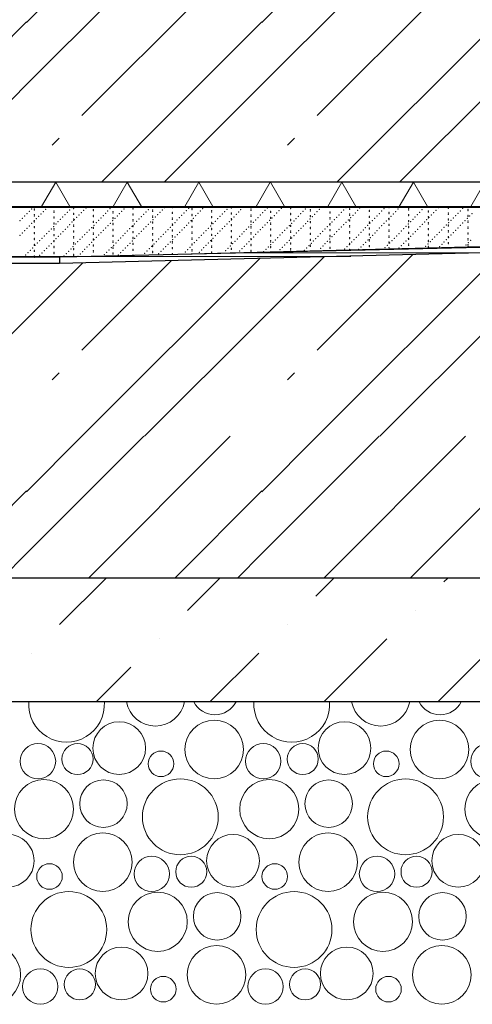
# Model space of a CAD drawing. Header units: millimetres. Extents: x -543656 to -529918, y -2500 to 6290.
# Tile 14 of 58: x -536572 to -536206, y -364 to 431. Entities that reach past the tile are written whole.
import ezdxf

# ---------------------------------------------------------------- set-up
doc = ezdxf.new("R2010")
doc.units = ezdxf.units.MM
doc.header["$MEASUREMENT"] = 0
doc.linetypes.add('Wipeout_Contour', pattern=[1000, 0, -1000])
for name, color, linetype in [('2 - KÓTA NS.2D', 7, 'Continuous'), ('2 - ČÁRA HLAVNÍ.2D', 7, 'Continuous'), ('3 - ZÁKLADOVÉ DESKY.3D', 7, 'Continuous'), ('4 - PODLAHY.3D', 7, 'Continuous'), ('Konstrukce – Dělicí čáry vrstev', 7, 'Continuous'), ('Nové_4 - ZDIVO - STĚNY NOSNÉ.3D', 7, 'Continuous'), ('Nové_Výplně - Povrchové', 7, 'Continuous'), ('Výplně - Povrchové', 7, 'Continuous'), ('Výplně – Řezové', 7, 'Continuous')]:
    doc.layers.add(name, color=color, linetype=linetype)
doc.styles.add('GENEROVANÝ_STYL_1', font='Arial.ttf')
doc.linetypes.add('ČÁRA HYDROIZOLACE', pattern='A,0,[2,B ŘEZ B-B´1.Shx,S=3.968254,R=0,X=0,Y=0.0125],-500,0', length=500)
doc.dimstyles.new('GENEROVANÝ_STYL__1', dxfattribs={"dimtxt": 100, "dimasz": 85.5, "dimexe": 0.18, "dimexo": 450, "dimgap": 0, "dimtad": 1, "dimdec": 0, "dimzin": 0, "dimdsep": 46, "dimtxsty": 'GENEROVANÝ_STYL_1', "dimblk": 'ARROWHEAD_6', "dimblk1": 'ARROWHEAD_6', "dimblk2": 'ARROWHEAD_6', "dimcen": 0.09, "dimclrd": 256, "dimclre": 256, "dimclrt": 256, "dimazin": 0, "dimtfac": 1, "dimtdec": 4, "dimtmove": 0, "dimatfit": 3, "dimfxl": 1, "dimtolj": 1, "dimtzin": 0, "dimarcsym": 0})

# ---------------------------------------------------------------- blocks, each defined once
blk = doc.blocks.new('Řez_1', base_point=(-1697940.48, 0))
at = {"color": 254, "linetype": 'Wipeout_Contour', "lineweight": 0, "ltscale": 2684131.923473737}
blk.add_wipeout([(-539644.22, 279.51), (-534954.19, 279.51), (-534944.22, 279.76), (-534944.22, 280.26), (-539644.22, 280.26)], dxfattribs=at).dxf.layer = 'Nové_Výplně - Povrchové'
blk = doc.blocks.new('*X4', base_point=(-1697940.48, 0))
at = {"layer": 'Výplně – Řezové', "color": 7, "linetype": 'Continuous', "lineweight": 0}
for p, q in [((-536566.29, 428.83), (-536521.59, 473.53)), ((-536566.29, 378.83), (-536471.59, 473.53)), ((-536521.62, 353.8), (-536401.89, 473.53)), ((-536376.29, 428.83), (-536331.59, 473.53)), ((-536376.29, 378.83), (-536281.59, 473.53)), ((-536331.62, 353.8), (-536211.89, 473.53)), ((-536695.72, 300), (-536566.29, 429.43)), ((-536505.72, 300), (-536376.29, 429.43)), ((-536315.72, 300), (-536186.29, 429.43)), ((-536645.12, 300), (-536566.29, 378.83)), ((-536455.12, 300), (-536376.29, 378.83)), ((-536265.12, 300), (-536186.29, 378.83)), ((-536545.54, 329.88), (-536539.91, 335.51)), ((-536355.54, 329.88), (-536349.91, 335.51))]:
    blk.add_line(p, q, dxfattribs=at)
blk = doc.blocks.new('Řez_3', base_point=(-1697940.48, 0))
at = {"layer": 'Výplně – Řezové', "linetype": 'Continuous', "lineweight": 0, "true_color": 0x000000}
h = blk.add_hatch(dxfattribs=at)
h.set_pattern_fill('IZOLACE_TEPELNÁ_TUHÁ', color=18, style=0, pattern_type=2)
h.set_pattern_definition([(60, (-1697940.485, 0), (-43.3012702, 25), []), (120, (-1697940.485, 0), (43.3012702, 25), [])])
h.paths.add_polyline_path([(-534944.22, 300), (-539644.22, 300), (-539644.22, 280.26), (-534944.22, 280.26)])
at = {"layer": '3 - ZÁKLADOVÉ DESKY.3D', "color": 7, "linetype": 'Continuous', "lineweight": 0}
blk.add_line((-534944.22, 280.26), (-539644.22, 280.26), dxfattribs=at)
at = {"layer": 'Konstrukce – Dělicí čáry vrstev', "color": 7, "linetype": 'Continuous', "lineweight": 30}
blk.add_line((-534944.22, 300), (-539644.22, 300), dxfattribs=at)
at = {"layer": '3 - ZÁKLADOVÉ DESKY.3D', "lineweight": 0}
blk.add_blockref('*X4', (-1697940.48, 0), dxfattribs=at)
blk = doc.blocks.new('*X92', base_point=(-1697940.48, 0))
at = {"layer": 'Výplně – Řezové', "color": 7, "linetype": 'Continuous', "lineweight": 0}
for centre, radius in [((-536414.69, -158.15), 23.65), ((-536232.84, -158.15), 23.65), ((-536491.43, -157.06), 21.28), ((-536309.57, -157.06), 21.28), ((-536557.03, -167.7), 14.29), ((-536525.11, -165.93), 12.54), ((-536375.17, -167.7), 14.29), ((-536343.26, -165.93), 12.54), ((-536193.32, -167.7), 14.29), ((-536457.74, -169.77), 10.34), ((-536275.89, -169.77), 10.34), ((-536552.2, -206.37), 23.85), ((-536504.18, -201.96), 19.18), ((-536442.13, -212.6), 30.61), ((-536370.34, -206.37), 23.85), ((-536322.33, -201.96), 19.18), ((-536260.27, -212.6), 30.61), ((-536188.49, -206.37), 23.85), ((-536581.43, -248.06), 21.28), ((-536504.69, -249.15), 23.65), ((-536399.57, -248.06), 21.28), ((-536322.84, -249.15), 23.65), ((-536217.72, -248.06), 21.28), ((-536465.17, -258.7), 14.29), ((-536433.26, -256.93), 12.54), ((-536283.32, -258.7), 14.29), ((-536251.41, -256.93), 12.54), ((-536547.74, -260.77), 10.34), ((-536365.89, -260.77), 10.34), ((-536532.13, -303.6), 30.61), ((-536460.34, -297.37), 23.85), ((-536412.33, -292.96), 19.18), ((-536350.27, -303.6), 30.61), ((-536278.49, -297.37), 23.85), ((-536230.47, -292.96), 19.18), ((-536594.69, -340.14), 23.65), ((-536489.57, -339.06), 21.28), ((-536412.84, -340.14), 23.65), ((-536307.72, -339.06), 21.28), ((-536230.98, -340.14), 23.65), ((-536555.17, -349.7), 14.29), ((-536523.26, -347.93), 12.54), ((-536455.89, -351.77), 10.34), ((-536373.32, -349.7), 14.29), ((-536341.41, -347.93), 12.54), ((-536274.03, -351.77), 10.34)]:
    blk.add_circle(centre, radius, dxfattribs=at)
for centre, radius, start, end in [((-536533.98, -121.6), 30.61, 176.51564, 3.48436), ((-536462.2, -115.38), 23.85, 190.55311, 349.44689), ((-536414.18, -110.97), 19.18, 207.23914, 332.76086), ((-536352.13, -121.6), 30.61, 176.51564, 3.48436), ((-536280.34, -115.38), 23.85, 190.55311, 349.44689), ((-536232.33, -110.97), 19.18, 207.23914, 332.76086)]:
    blk.add_arc(centre, radius, start, end, dxfattribs=at)
blk = doc.blocks.new('*X93', base_point=(-1697940.48, 0))
at = {"layer": 'Výplně – Řezové', "color": 7, "linetype": 'Continuous', "lineweight": 0}
for p, q in [((-536376.29, 189.43), (-536325.94, 239.78)), ((-536331.62, 164.4), (-536254.43, 241.59)), ((-536331.59, 94.73), (-536186.29, 240.03)), ((-536566.29, 189.43), (-536520.87, 234.85)), ((-536521.62, 164.4), (-536449.36, 236.66)), ((-536521.59, 94.73), (-536377.85, 238.47)), ((-536660.99, 94.73), (-536566.29, 189.43)), ((-536470.99, 94.73), (-536376.29, 189.43)), ((-536280.99, 94.73), (-536186.29, 189.43)), ((-536545.54, 140.48), (-536539.91, 146.11)), ((-536355.54, 140.48), (-536349.91, 146.11)), ((-536566.29, 50.03), (-536521.59, 94.73)), ((-536566.29, 0.03), (-536471.59, 94.73)), ((-536516.37, -19.74), (-536401.89, 94.73)), ((-536376.29, 50.03), (-536331.59, 94.73)), ((-536376.29, 0.03), (-536281.59, 94.73)), ((-536326.37, -19.74), (-536211.89, 94.73)), ((-536636.67, -19.74), (-536566.29, 50.63)), ((-536446.67, -19.74), (-536376.29, 50.63)), ((-536256.67, -19.74), (-536186.29, 50.63)), ((-536586.07, -19.74), (-536566.29, 0.03)), ((-536396.07, -19.74), (-536376.29, 0.03))]:
    blk.add_line(p, q, dxfattribs=at)
blk = doc.blocks.new('Řez_60', base_point=(-1697940.48, 0))
at = {"layer": 'Výplně – Řezové', "linetype": 'Continuous', "lineweight": 0, "true_color": 0x000000}
h = blk.add_hatch(dxfattribs=at)
h.set_pattern_fill('BETON_PROSTÝ__16_20', color=18, style=0, pattern_type=2)
h.set_pattern_definition([(45, (-1697940.48, 0), (-91.923878, 91.923878), [97.499996, -32.499999, 0, -32.499999]), (45, (-1697929, 103.41), (-91.923878, 91.923878), [97.499996, -32.499999, 0, -32.499999])])
h.paths.add_polyline_path([(-539694.22, -119.74), (-535044.22, -119.74), (-535044.22, -19.74), (-539694.22, -19.74)])
at = {"layer": 'Konstrukce – Dělicí čáry vrstev', "color": 7, "linetype": 'Continuous', "lineweight": 30}
for p, q in [((-534944.22, 274.76), (-536539.63, 234.37)), ((-536539.76, 239.29), (-536539.78, 234.29)), ((-536539.76, 239.29), (-536539.63, 234.37)), ((-536539.78, 234.29), (-538098.66, 234.29)), ((-535044.22, -19.74), (-539694.22, -19.74)), ((-535044.22, -119.74), (-539694.22, -119.74))]:
    blk.add_line(p, q, dxfattribs=at)
at = {"layer": '3 - ZÁKLADOVÉ DESKY.3D', "lineweight": 0}
for name in ['*X93', '*X92']:
    blk.add_blockref(name, (-1697940.48, 0), dxfattribs=at)
blk = doc.blocks.new('Řez_63', base_point=(-1697940.48, 0))
at = {"color": 254, "linetype": 'Wipeout_Contour', "lineweight": 0, "ltscale": 5372811.613652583}
blk.add_wipeout([(-534954.19, 279.51), (-539644.22, 279.51), (-539644.22, 278.49), (-538098.68, 239.37), (-538098.68, 239.29), (-536539.76, 239.29), (-536539.76, 239.37), (-536513.91, 240.02), (-536475.08, 241.01), (-536302.49, 245.38)], dxfattribs=at).dxf.layer = 'Výplně - Povrchové'
at = {"layer": '4 - PODLAHY.3D', "color": 181, "linetype": 'Continuous', "lineweight": 30, "true_color": 0x9e3eff}
blk.add_line((-534954.19, 279.51), (-539644.22, 279.51), dxfattribs=at)
at = {"layer": '4 - PODLAHY.3D', "color": 181, "linetype": 'Continuous', "lineweight": 15, "true_color": 0x9e3eff}
blk.add_line((-536539.76, 239.29), (-538098.68, 239.29), dxfattribs=at)
at = {"layer": '4 - PODLAHY.3D', "color": 7, "linetype": 'Continuous', "lineweight": 0}
for p in [(-536562.2, 278.43), (-536559.97, 278.37), (-536529.56, 279.5), (-536528.15, 278.69), (-536518.27, 279.19), (-536498.77, 278.66), (-536487.49, 278.35), (-536480.42, 279.16), (-536454.84, 279.42), (-536448.6, 279.48), (-536435.34, 278.89), (-536432.69, 278.69), (-536424.06, 278.58), (-536400.87, 279), (-536371.92, 279.12), (-536360.63, 278.81), (-536353.14, 279.48), (-536353.14, 278.53), (-536308.49, 279.35), (-536305.41, 279), (-536297.2, 279.04), (-536277.7, 278.5), (-536273.59, 279.32), (-536257.68, 278.53), (-536233.77, 279.27), (-536225.86, 278.84), (-536214.27, 278.73), (-536569.67, 270.76), (-536567.8, 272.68), (-536565.93, 274.59), (-536564.07, 276.51), (-536559.97, 277.42), (-536559.97, 273.61), (-536559.97, 272.66), (-536558.38, 270.45), (-536556.51, 272.37), (-536554.65, 274.29), (-536552.78, 276.2), (-536550.92, 278.12), (-536544.06, 276.62), (-536544.06, 275.67), (-536544.06, 271.87), (-536544.06, 270.92), (-536537.02, 271.84), (-536535.15, 273.75), (-536533.29, 275.67), (-536531.42, 277.58), (-536528.15, 274.88), (-536528.15, 273.93), (-536525.73, 271.53), (-536523.87, 273.44), (-536522, 275.36), (-536520.13, 277.27), (-536512.24, 277.89), (-536512.24, 276.94), (-536512.24, 273.14), (-536512.24, 272.18), (-536506.24, 270.99), (-536504.37, 272.91), (-536502.51, 274.82), (-536500.64, 276.74), (-536496.33, 276.15), (-536496.33, 275.2), (-536496.33, 271.39), (-536496.33, 270.44), (-536494.95, 270.68), (-536493.08, 272.6), (-536491.22, 274.52), (-536489.35, 276.43), (-536480.42, 278.21), (-536480.42, 274.4), (-536480.42, 273.45), (-536473.59, 272.07), (-536471.72, 273.98), (-536469.86, 275.9), (-536467.99, 277.81), (-536464.51, 277.42), (-536464.51, 276.47), (-536464.51, 272.66), (-536464.51, 271.71), (-536462.3, 271.76), (-536460.44, 273.67), (-536458.57, 275.59), (-536456.71, 277.5), (-536448.6, 275.67), (-536448.6, 274.72), (-536448.6, 270.92), (-536442.81, 271.22), (-536440.94, 273.14), (-536439.08, 275.05), (-536437.21, 276.97), (-536432.69, 277.73), (-536432.69, 273.93), (-536432.69, 272.98), (-536431.52, 270.91), (-536429.65, 272.83), (-536427.79, 274.75), (-536425.92, 276.66), (-536416.78, 276.94), (-536416.78, 275.99), (-536416.78, 272.18), (-536416.78, 271.23), (-536412.03, 270.38), (-536410.16, 272.3), (-536408.29, 274.21), (-536406.43, 276.13), (-536404.56, 278.04), (-536400.87, 275.2), (-536400.87, 274.25), (-536400.87, 270.44), (-536398.87, 271.99), (-536397.01, 273.9), (-536395.14, 275.82), (-536393.28, 277.73), (-536384.96, 278.21), (-536384.96, 277.26), (-536384.96, 273.45), (-536384.96, 272.5), (-536379.38, 271.45), (-536377.51, 273.37), (-536375.65, 275.28), (-536373.78, 277.2), (-536369.05, 276.47), (-536369.05, 275.51), (-536369.05, 271.71), (-536369.05, 270.76), (-536368.09, 271.14), (-536366.23, 273.06), (-536364.36, 274.98), (-536362.49, 276.89), (-536353.14, 274.72), (-536353.14, 273.77), (-536348.6, 270.61), (-536346.73, 272.53), (-536344.86, 274.44), (-536343, 276.36), (-536341.13, 278.27), (-536337.23, 277.73), (-536337.23, 276.78), (-536337.23, 272.98), (-536337.23, 272.03), (-536335.44, 272.22), (-536333.58, 274.13), (-536331.71, 276.05), (-536329.85, 277.96), (-536321.32, 275.99), (-536321.32, 275.04), (-536321.32, 271.23), (-536315.95, 271.68), (-536314.08, 273.6), (-536312.22, 275.51), (-536310.35, 277.43), (-536305.41, 278.05), (-536305.41, 274.25), (-536305.41, 273.29), (-536304.66, 271.37), (-536302.8, 273.29), (-536300.93, 275.21), (-536299.06, 277.12), (-536289.5, 277.26), (-536289.5, 276.31), (-536289.5, 272.5), (-536289.5, 271.55), (-536285.17, 270.84), (-536283.3, 272.76), (-536281.44, 274.67), (-536279.57, 276.59), (-536273.88, 270.53), (-536273.59, 275.51), (-536273.59, 274.56), (-536273.59, 270.76), (-536272.01, 272.45), (-536270.15, 274.36), (-536268.28, 276.28), (-536266.42, 278.19), (-536257.68, 277.58), (-536257.68, 273.77), (-536257.68, 272.82), (-536252.52, 271.91), (-536250.65, 273.83), (-536248.79, 275.74), (-536246.92, 277.66), (-536241.77, 276.78), (-536241.77, 275.83), (-536241.77, 272.03), (-536241.77, 271.07), (-536241.23, 271.6), (-536239.37, 273.52), (-536237.5, 275.44), (-536235.64, 277.35), (-536225.86, 275.04), (-536225.86, 274.09), (-536221.74, 271.07), (-536219.87, 272.99), (-536218.01, 274.9), (-536216.14, 276.82), (-536210.45, 270.76), (-536209.95, 278.05), (-536209.95, 277.1), (-536209.95, 273.29), (-536209.95, 272.34), (-536208.59, 272.68), (-536206.72, 274.59), (-536571.53, 268.85), (-536565.84, 262.79), (-536563.98, 264.71), (-536562.11, 266.62), (-536560.24, 268.54), (-536559.97, 268.85), (-536559.97, 267.9), (-536559.97, 264.1), (-536559.97, 263.15), (-536544.48, 264.17), (-536544.06, 267.11), (-536544.06, 266.16), (-536542.61, 266.09), (-536540.75, 268), (-536538.88, 269.92), (-536533.19, 263.86), (-536531.33, 265.78), (-536529.46, 267.7), (-536528.15, 270.12), (-536528.15, 269.17), (-536528.15, 265.37), (-536528.15, 264.42), (-536527.6, 269.61), (-536513.7, 263.33), (-536512.24, 268.38), (-536512.24, 267.43), (-536512.24, 263.62), (-536512.24, 262.67), (-536511.83, 265.25), (-536509.97, 267.16), (-536508.1, 269.08), (-536502.41, 263.02), (-536500.55, 264.94), (-536498.68, 266.85), (-536496.82, 268.77), (-536496.33, 266.64), (-536496.33, 265.68), (-536482.92, 262.49), (-536481.05, 264.4), (-536480.42, 269.65), (-536480.42, 268.7), (-536480.42, 264.89), (-536480.42, 263.94), (-536479.19, 266.32), (-536477.32, 268.23), (-536475.45, 270.15), (-536469.76, 264.09), (-536467.9, 266.01), (-536466.03, 267.93), (-536464.51, 267.9), (-536464.51, 266.95), (-536464.51, 263.15), (-536464.17, 269.84), (-536450.27, 263.56), (-536448.6, 269.96), (-536448.6, 266.16), (-536448.6, 265.21), (-536448.4, 265.48), (-536446.54, 267.39), (-536444.67, 269.31), (-536438.98, 263.25), (-536437.12, 265.17), (-536435.25, 267.08), (-536433.39, 269), (-536432.69, 269.17), (-536432.69, 268.22), (-536432.69, 264.42), (-536432.69, 263.46), (-536419.49, 262.72), (-536417.62, 264.63), (-536416.78, 267.43), (-536416.78, 266.48), (-536416.78, 262.67), (-536415.76, 266.55), (-536413.89, 268.46), (-536406.34, 264.32), (-536404.47, 266.24), (-536402.6, 268.16), (-536400.87, 269.49), (-536400.87, 265.68), (-536400.87, 264.73), (-536400.74, 270.07), (-536386.84, 263.79), (-536384.97, 265.71), (-536384.96, 268.7), (-536384.96, 267.75), (-536384.96, 263.94), (-536384.96, 262.99), (-536383.11, 267.62), (-536381.24, 269.54), (-536375.55, 263.48), (-536373.69, 265.4), (-536371.82, 267.31), (-536369.96, 269.23), (-536369.05, 266.95), (-536369.05, 266), (-536356.06, 262.95), (-536354.19, 264.86), (-536353.14, 269.96), (-536353.14, 269.01), (-536353.14, 265.21), (-536353.14, 264.26), (-536352.33, 266.78), (-536350.46, 268.69), (-536344.77, 262.64), (-536342.91, 264.55), (-536341.04, 266.47), (-536339.17, 268.39), (-536337.31, 270.3), (-536337.23, 268.22), (-536337.23, 267.27), (-536337.23, 263.46), (-536337.23, 262.51), (-536323.41, 264.02), (-536321.55, 265.94), (-536321.32, 270.28), (-536321.32, 266.48), (-536321.32, 265.53), (-536319.68, 267.85), (-536317.81, 269.77), (-536312.12, 263.71), (-536310.26, 265.63), (-536308.39, 267.54), (-536306.53, 269.46), (-536305.41, 269.49), (-536305.41, 268.54), (-536305.41, 264.73), (-536305.41, 263.78), (-536292.63, 263.18), (-536290.76, 265.09), (-536289.5, 267.75), (-536289.5, 266.79), (-536289.5, 262.99), (-536288.9, 267.01), (-536287.03, 268.92), (-536281.34, 262.87), (-536279.48, 264.78), (-536277.61, 266.7), (-536275.75, 268.62), (-536273.59, 269.81), (-536273.59, 266), (-536273.59, 265.05), (-536259.98, 264.25), (-536258.12, 266.17), (-536257.68, 269.01), (-536257.68, 268.06), (-536257.68, 264.26), (-536257.68, 263.31), (-536256.25, 268.08), (-536254.38, 270), (-536248.7, 263.94), (-536246.83, 265.86), (-536244.96, 267.77), (-536243.1, 269.69), (-536241.77, 267.27), (-536241.77, 266.32), (-536241.77, 262.51), (-536229.2, 263.41), (-536227.33, 265.32), (-536225.86, 270.28), (-536225.86, 269.33), (-536225.86, 265.53), (-536225.86, 264.57), (-536225.47, 267.24), (-536223.6, 269.15), (-536217.91, 263.1), (-536216.05, 265.01), (-536214.18, 266.93), (-536212.32, 268.85), (-536209.95, 268.54), (-536209.95, 267.59), (-536209.95, 263.78), (-536209.95, 262.83), (-536571.44, 257.04), (-536569.57, 258.96), (-536567.71, 260.88), (-536559.97, 259.34), (-536559.97, 258.39), (-536559.97, 254.59), (-536553.81, 254.59), (-536551.94, 256.51), (-536550.08, 258.43), (-536548.21, 260.34), (-536546.35, 262.26), (-536544.06, 262.35), (-536544.06, 261.4), (-536544.06, 257.6), (-536544.06, 256.65), (-536540.66, 256.2), (-536538.79, 258.12), (-536536.93, 260.03), (-536535.06, 261.95), (-536528.15, 260.61), (-536528.15, 259.66), (-536528.15, 255.85), (-536528.15, 254.9), (-536521.16, 255.67), (-536519.3, 257.58), (-536517.43, 259.5), (-536515.56, 261.41), (-536512.24, 258.87), (-536512.24, 257.91), (-536509.87, 255.36), (-536508.01, 257.27), (-536506.14, 259.19), (-536504.28, 261.11), (-536496.33, 261.88), (-536496.33, 260.93), (-536496.33, 257.12), (-536496.33, 256.17), (-536490.38, 254.82), (-536488.51, 256.74), (-536486.65, 258.66), (-536484.78, 260.57), (-536480.42, 260.13), (-536480.42, 259.18), (-536480.42, 255.38), (-536479.09, 254.52), (-536477.23, 256.43), (-536475.36, 258.35), (-536473.5, 260.26), (-536471.63, 262.18), (-536464.51, 262.2), (-536464.51, 258.39), (-536464.51, 257.44), (-536457.73, 255.9), (-536455.87, 257.81), (-536454, 259.73), (-536452.14, 261.64), (-536448.6, 261.4), (-536448.6, 260.45), (-536448.6, 256.65), (-536448.6, 255.7), (-536446.45, 255.59), (-536444.58, 257.5), (-536442.71, 259.42), (-536440.85, 261.34), (-536432.69, 259.66), (-536432.69, 258.71), (-536432.69, 254.9), (-536426.95, 255.05), (-536425.08, 256.97), (-536423.22, 258.89), (-536421.35, 260.8), (-536416.78, 261.72), (-536416.78, 257.91), (-536416.78, 256.96), (-536415.66, 254.75), (-536413.8, 256.66), (-536411.93, 258.58), (-536410.07, 260.49), (-536408.2, 262.41), (-536400.87, 260.93), (-536400.87, 259.98), (-536400.87, 256.17), (-536400.87, 255.22), (-536394.3, 256.13), (-536392.44, 258.04), (-536390.57, 259.96), (-536388.71, 261.87), (-536384.96, 259.18), (-536384.96, 258.23), (-536383.02, 255.82), (-536381.15, 257.73), (-536379.28, 259.65), (-536377.42, 261.57), (-536369.05, 262.2), (-536369.05, 261.24), (-536369.05, 257.44), (-536369.05, 256.49), (-536363.52, 255.28), (-536361.66, 257.2), (-536359.79, 259.12), (-536357.92, 261.03), (-536353.14, 260.45), (-536353.14, 259.5), (-536353.14, 255.7), (-536353.14, 254.74), (-536352.23, 254.98), (-536350.37, 256.89), (-536348.5, 258.81), (-536346.64, 260.72), (-536337.23, 258.71), (-536337.23, 257.76), (-536330.87, 256.36), (-536329.01, 258.27), (-536327.14, 260.19), (-536325.28, 262.1), (-536321.32, 261.72), (-536321.32, 260.77), (-536321.32, 256.96), (-536321.32, 256.01), (-536319.59, 256.05), (-536317.72, 257.96), (-536315.86, 259.88), (-536313.99, 261.8), (-536305.41, 259.98), (-536305.41, 259.02), (-536305.41, 255.22), (-536300.09, 255.51), (-536298.23, 257.43), (-536296.36, 259.35), (-536294.49, 261.26), (-536289.5, 262.04), (-536289.5, 258.23), (-536289.5, 257.28), (-536288.81, 255.21), (-536286.94, 257.12), (-536285.07, 259.04), (-536283.21, 260.95), (-536273.59, 261.24), (-536273.59, 260.29), (-536273.59, 256.49), (-536273.59, 255.54), (-536269.31, 254.67), (-536267.44, 256.59), (-536265.58, 258.5), (-536263.71, 260.42), (-536261.85, 262.33), (-536257.68, 259.5), (-536257.68, 258.55), (-536257.68, 254.74), (-536256.16, 256.28), (-536254.29, 258.19), (-536252.43, 260.11), (-536250.56, 262.03), (-536241.77, 261.56), (-536241.77, 257.76), (-536241.77, 256.8), (-536236.66, 255.74), (-536234.8, 257.66), (-536232.93, 259.58), (-536231.07, 261.49), (-536225.86, 260.77), (-536225.86, 259.82), (-536225.86, 256.01), (-536225.86, 255.06), (-536225.38, 255.44), (-536223.51, 257.35), (-536221.64, 259.27), (-536219.78, 261.18), (-536209.95, 259.02), (-536209.95, 258.07), (-536561.27, 246.93), (-536559.97, 253.63), (-536559.97, 249.83), (-536559.97, 248.88), (-536559.41, 248.85), (-536557.54, 250.76), (-536555.67, 252.68), (-536549.98, 246.62), (-536548.12, 248.54), (-536546.25, 250.45), (-536544.39, 252.37), (-536544.06, 252.84), (-536544.06, 251.89), (-536544.06, 248.08), (-536544.06, 247.13), (-536542.52, 254.29), (-536528.62, 248), (-536528.15, 251.1), (-536528.15, 250.15), (-536526.76, 249.92), (-536524.89, 251.84), (-536523.03, 253.75), (-536517.34, 247.7), (-536515.47, 249.61), (-536513.61, 251.53), (-536512.24, 254.11), (-536512.24, 253.16), (-536512.24, 249.35), (-536512.24, 248.4), (-536511.74, 253.44), (-536497.84, 247.16), (-536496.33, 252.37), (-536496.33, 251.41), (-536496.33, 247.61), (-536496.33, 246.66), (-536495.98, 249.08), (-536494.11, 250.99), (-536492.25, 252.91), (-536486.56, 246.85), (-536484.69, 248.77), (-536482.82, 250.68), (-536480.96, 252.6), (-536480.42, 254.43), (-536480.42, 250.62), (-536480.42, 249.67), (-536465.19, 248.23), (-536464.51, 253.63), (-536464.51, 252.68), (-536464.51, 248.88), (-536464.51, 247.93), (-536463.33, 250.15), (-536461.46, 252.07), (-536459.6, 253.98), (-536453.91, 247.93), (-536452.04, 249.84), (-536450.18, 251.76), (-536448.6, 251.89), (-536448.6, 250.94), (-536448.6, 247.13), (-536448.31, 253.67), (-536434.41, 247.39), (-536432.69, 253.95), (-536432.69, 250.15), (-536432.69, 249.19), (-536432.55, 249.31), (-536430.68, 251.22), (-536428.82, 253.14), (-536423.13, 247.08), (-536421.26, 249), (-536419.39, 250.91), (-536417.53, 252.83), (-536416.78, 253.16), (-536416.78, 252.21), (-536416.78, 248.4), (-536416.78, 247.45), (-536403.63, 246.55), (-536401.77, 248.46), (-536400.87, 251.41), (-536400.87, 250.46), (-536400.87, 246.66), (-536399.9, 250.38), (-536398.03, 252.3), (-536396.17, 254.21), (-536390.48, 248.16), (-536388.61, 250.07), (-536386.75, 251.99), (-536384.96, 254.43), (-536384.96, 253.48), (-536384.96, 249.67), (-536384.96, 248.72), (-536384.88, 253.9), (-536370.98, 247.62), (-536369.12, 249.54), (-536369.05, 252.68), (-536369.05, 251.73), (-536369.05, 247.93), (-536369.05, 246.97), (-536367.25, 251.45), (-536365.39, 253.37), (-536359.7, 247.31), (-536357.83, 249.23), (-536355.97, 251.14), (-536354.1, 253.06), (-536353.14, 250.94), (-536353.14, 249.99), (-536340.2, 246.78), (-536338.34, 248.69), (-536337.23, 253.95), (-536337.23, 253), (-536337.23, 249.19), (-536337.23, 248.24), (-536336.47, 250.61), (-536334.6, 252.53), (-536332.74, 254.44), (-536327.05, 248.39), (-536325.18, 250.3), (-536323.32, 252.22), (-536321.45, 254.13), (-536321.32, 252.21), (-536321.32, 251.26), (-536321.32, 247.45), (-536307.55, 247.85), (-536305.69, 249.77), (-536305.41, 254.27), (-536305.41, 250.46), (-536305.41, 249.51), (-536303.82, 251.68), (-536301.96, 253.6), (-536296.27, 247.54), (-536294.4, 249.46), (-536292.54, 251.37), (-536290.67, 253.29), (-536289.5, 253.48), (-536289.5, 252.52), (-536289.5, 248.72), (-536289.5, 247.77), (-536276.77, 247.01), (-536274.91, 248.92), (-536273.59, 251.73), (-536273.59, 250.78), (-536273.59, 246.97), (-536273.04, 250.84), (-536271.18, 252.76), (-536265.49, 246.7), (-536263.62, 248.62), (-536261.75, 250.53), (-536259.89, 252.45), (-536258.02, 254.36), (-536257.68, 253.79), (-536257.68, 249.99), (-536257.68, 249.04), (-536244.12, 248.08), (-536242.26, 250), (-536241.77, 253), (-536241.77, 252.05), (-536241.77, 248.24), (-536241.77, 247.29), (-536240.39, 251.91), (-536238.53, 253.83), (-536232.84, 247.77), (-536230.97, 249.69), (-536229.11, 251.6), (-536227.24, 253.52), (-536225.86, 251.26), (-536225.86, 250.3), (-536211.48, 249.15), (-536209.95, 254.27), (-536209.95, 253.32), (-536209.95, 249.51), (-536209.95, 248.56), (-536209.61, 251.07), (-536207.75, 252.99), (-536566.87, 241.18), (-536565, 243.1), (-536563.14, 245.02), (-536559.97, 245.07), (-536559.97, 244.12), (-536559.97, 240.32), (-536559.97, 239.36), (-536555.58, 240.88), (-536553.72, 242.79), (-536551.85, 244.71), (-536544.06, 243.33), (-536544.06, 242.38), (-536536.09, 240.34), (-536534.22, 242.26), (-536532.36, 244.17), (-536530.49, 246.09), (-536528.15, 246.34), (-536528.15, 245.39), (-536528.15, 241.58), (-536528.15, 240.63), (-536524.8, 240.03), (-536522.93, 241.95), (-536521.07, 243.86), (-536519.2, 245.78), (-536512.24, 244.6), (-536512.24, 243.65), (-536503.44, 241.41), (-536501.57, 243.33), (-536499.71, 245.25), (-536496.33, 242.85), (-536496.33, 241.9), (-536492.15, 241.11), (-536490.29, 243.02), (-536488.42, 244.94), (-536480.42, 245.86), (-536480.42, 244.91), (-536480.42, 241.11), (-536470.79, 242.49), (-536468.93, 244.4), (-536467.06, 246.32), (-536464.51, 244.12), (-536464.51, 243.17), (-536459.5, 242.18), (-536457.64, 244.09), (-536455.77, 246.01), (-536448.6, 246.18), (-536448.6, 242.38), (-536438.14, 243.56), (-536436.28, 245.48), (-536432.69, 245.39), (-536432.69, 244.44), (-536426.86, 243.25), (-536424.99, 245.17), (-536416.78, 243.65), (-536416.78, 242.69), (-536405.5, 244.63), (-536400.87, 245.71), (-536394.21, 244.32), (-536392.34, 246.24), (-536384.96, 244.91), (-536384.96, 243.96), (-536374.71, 243.79), (-536372.85, 245.71), (-536361.56, 245.4), (-536353.14, 246.18), (-536353.14, 245.23), (-536342.07, 244.86), (-536328.91, 246.47), (-536321.32, 246.5), (-536309.42, 245.94), (-536305.41, 245.71), (-536298.13, 245.63)]:
    blk.add_point(p, dxfattribs=at)
blk = doc.blocks.new('*X103', base_point=(-1697940.48, 0))
at = {"layer": 'Výplně – Řezové', "color": 7, "linetype": 'Continuous', "lineweight": 0}
blk.add_line((-536402, 242.86), (-536204.42, 242.86), dxfattribs=at)
blk = doc.blocks.new('Řez_65', base_point=(-1697940.48, 0))
at = {"layer": '4 - PODLAHY.3D', "color": 181, "linetype": 'Continuous', "lineweight": 15, "true_color": 0x9e3eff}
for p, q in [((-534944.22, 279.76), (-536539.76, 239.37)), ((-536539.76, 239.37), (-536539.76, 239.29))]:
    blk.add_line(p, q, dxfattribs=at)
at = {"layer": '4 - PODLAHY.3D', "lineweight": 0}
blk.add_blockref('*X103', (-1697940.48, 0), dxfattribs=at)
blk = doc.blocks.new('*D194', base_point=(-1697940.48, 0))
at = {"layer": '2 - KÓTA NS.2D', "color": 96, "linetype": 'Continuous', "lineweight": 15, "true_color": 0x007d00}
for p, q in [((-536799.45, -74.74), (-536709.45, -164.74)), ((-536799.45, -424.74), (-536709.45, -514.74))]:
    blk.add_line(p, q, dxfattribs=at)
at = {"layer": '2 - KÓTA NS.2D', "color": 96, "linetype": 'Continuous', "lineweight": 0, "true_color": 0x007d00}
for p, q in [((-536754.45, -469.74), (-536754.45, -119.74)), ((-536304.45, -469.74), (-536838.83, -469.74)), ((-536754.45, -1060), (-536754.45, -469.74))]:
    blk.add_line(p, q, dxfattribs=at)
at = {"layer": '2 - KÓTA NS.2D', "color": 96, "lineweight": 0, "true_color": 0x007d00, "char_height": 100, "attachment_point": 7, "rotation": 90, "style": 'GENEROVANÝ_STYL_1'}
for s, insert in [('\\A1;{\\pql;\\fArial|b0|i0|c0|p0;\\W1.000000;100}', (-536889.45, -298.56)), ('\\A1;{\\pql;\\fArial|b0|i0|c0|p0;\\W1.000000;350}', (-536774.45, -409.15))]:
    blk.add_mtext(s, dxfattribs=dict(at, insert=insert))
blk = doc.blocks.new('ARROWHEAD_6')
at = {"color": 0, "linetype": 'Continuous', "lineweight": 0}
for p, q in [((-0.5, -0.5), (0.5, 0.5)), ((0, 0), (-1, 0))]:
    blk.add_line(p, q, dxfattribs=at)
blk = doc.blocks.new('*D195', base_point=(-1697940.48, 0))
at = {"layer": '2 - KÓTA NS.2D', "color": 96, "linetype": 'Continuous', "lineweight": 0, "true_color": 0x007d00}
for p, q in [((-536754.45, -19.74), (-536754.45, 239.96)), ((-536304.45, -19.74), (-536838.83, -19.74)), ((-536754.45, -119.74), (-536754.45, -19.74)), ((-536304.45, -119.74), (-536838.83, -119.74)), ((-536754.45, -469.74), (-536754.45, -119.74))]:
    blk.add_line(p, q, dxfattribs=at)
at = {"layer": '2 - KÓTA NS.2D', "color": 96, "linetype": 'Continuous', "lineweight": 15, "true_color": 0x007d00}
for p, q in [((-536799.45, 25.26), (-536709.45, -64.74)), ((-536799.45, -74.74), (-536709.45, -164.74))]:
    blk.add_line(p, q, dxfattribs=at)
blk = doc.blocks.new('*D196', base_point=(-1697940.48, 0))
at = {"layer": '2 - KÓTA NS.2D', "color": 96, "linetype": 'Continuous', "lineweight": 0, "true_color": 0x007d00}
for p, q in [((-536754.45, 239.96), (-536754.45, 300)), ((-536304.45, 239.96), (-536838.83, 239.96)), ((-536754.45, -19.74), (-536754.45, 239.96))]:
    blk.add_line(p, q, dxfattribs=at)
at = {"layer": '2 - KÓTA NS.2D', "color": 96, "linetype": 'Continuous', "lineweight": 15, "true_color": 0x007d00}
for p, q in [((-536799.45, 284.96), (-536709.45, 194.96)), ((-536799.45, 25.26), (-536709.45, -64.74))]:
    blk.add_line(p, q, dxfattribs=at)
at = {"layer": '2 - KÓTA NS.2D', "color": 96, "lineweight": 0, "true_color": 0x007d00, "char_height": 100, "attachment_point": 7, "rotation": 90, "style": 'GENEROVANÝ_STYL_1'}
for s, insert in [('\\A1;{\\pql;\\fArial|b0|i0|c0|p0;\\W1.000000;260}', (-536889.45, 30.26)), ('\\A1;{\\pql;\\fArial|b0|i0|c0|p0;\\W1.000000;60}', (-536774.45, 42.41))]:
    blk.add_mtext(s, dxfattribs=dict(at, insert=insert))

msp = doc.modelspace()

# ---------------------------------------------------------------- block references
at = {"layer": 'Nové_4 - ZDIVO - STĚNY NOSNÉ.3D', "lineweight": 0}
msp.add_blockref('Řez_1', (-1697940.48, 0), dxfattribs=at)

# ---------------------------------------------------------------- dimensions: what is measured, and where the dimension line sits
at = {"layer": '2 - KÓTA NS.2D', "color": 96, "linetype": 'Continuous', "lineweight": 0, "true_color": 0x007d00}
dim = msp.add_linear_dim(base=(-536754.45, -119.74), p1=(-535644.22, -469.74), p2=(-535044.22, -119.74), angle=90, dimstyle='GENEROVANÝ_STYL__1', dxfattribs=at)
dim.commit()
dim.dimension.update_dxf_attribs({"geometry": '*D194', "text_midpoint": (-536824.45, -291.41), "dimtype": 160, "text_rotation": 90})

# ---------------------------------------------------------------- next in the draw order: block references
at = {"layer": '3 - ZÁKLADOVÉ DESKY.3D', "lineweight": 0}
for name in ['Řez_3', 'Řez_60']:
    msp.add_blockref(name, (-1697940.48, 0), dxfattribs=at)

# ---------------------------------------------------------------- next in the draw order: block references
at = {"layer": '4 - PODLAHY.3D', "lineweight": 0}
msp.add_blockref('Řez_63', (-1697940.48, 0), dxfattribs=at)

# ---------------------------------------------------------------- next in the draw order: linework, layer by layer
at = {"layer": '2 - ČÁRA HLAVNÍ.2D', "color": 181, "linetype": 'ČÁRA HYDROIZOLACE', "lineweight": 30, "true_color": 0x9e3eff}
for p, q in [((-536525.59, 239.99), (-534944.22, 276)), ((-538092.56, 239.29), (-536525.59, 239.99))]:
    msp.add_line(p, q, dxfattribs=at)

# ---------------------------------------------------------------- next in the draw order: block references
at = {"layer": '4 - PODLAHY.3D', "lineweight": 0}
msp.add_blockref('Řez_65', (-1697940.48, 0), dxfattribs=at)

# ---------------------------------------------------------------- next in the draw order: dimensions: what is measured, and where the dimension line sits
at = {"layer": '2 - KÓTA NS.2D', "color": 96, "linetype": 'Continuous', "lineweight": 0, "true_color": 0x007d00}
for base, p1, p2, picture, middle in [((-536754.45, 239.96), (-535044.22, -19.74), (-536593.99, 239.96), '*D196', (-536939.45, 148)), ((-536754.45, -19.74), (-535044.22, -119.74), (-535044.22, -19.74), '*D195', (-536939.45, -180.82))]:
    dim = msp.add_linear_dim(base=base, p1=p1, p2=p2, angle=90, dimstyle='GENEROVANÝ_STYL__1', dxfattribs=at)
    dim.commit()
    dim.dimension.update_dxf_attribs({"geometry": picture, "text_midpoint": middle, "dimtype": 160, "text_rotation": 90})

doc.saveas('drawing.dxf')
